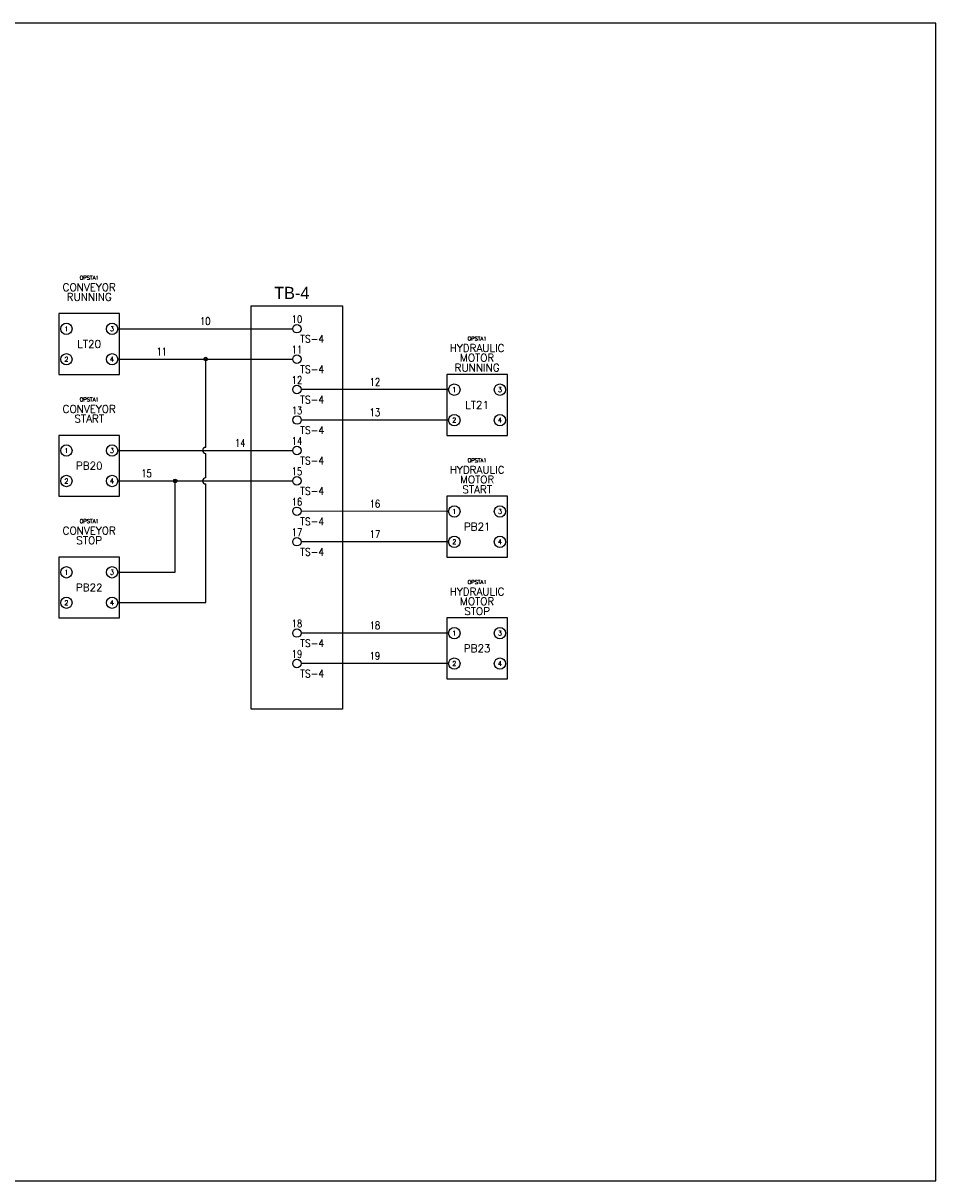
# Model space of a CAD drawing. Header units: inches. Extents: x 0 to 30, y 0 to 19.
# Tile 2 of 2: x 15 to 30, y 0 to 19. Entities that reach past the tile are written whole.
import ezdxf
from ezdxf.enums import TextEntityAlignment as Align

# ---------------------------------------------------------------- set-up
doc = ezdxf.new("R2010")
doc.units = ezdxf.units.IN
doc.header["$MEASUREMENT"] = 0
for name, color, linetype in [('DESC', 1, 'Continuous'), ('LOC', 140, 'Continuous'), ('PSYMS', 7, 'Continuous'), ('SYMS', 7, 'Continuous'), ('TAGS', 30, 'Continuous'), ('TERMS', 6, 'Continuous'), ('WIREFIXED', 6, 'Continuous'), ('WIREREF', 52, 'Continuous'), ('WIRES', 7, 'Continuous')]:
    doc.layers.add(name, color=color, linetype=linetype)
doc.layers.add('Viewports', color=3, linetype='Continuous', plot=False)
doc.styles.add('WD', font='romans.shx')

# ---------------------------------------------------------------- blocks, each defined once
blk = doc.blocks.new('HLT1G_2AD')
for centre in [(-0.414, -0.002), (0.336, -0.002), (-0.414, -0.502), (0.336, -0.502)]:
    blk.add_circle(centre, 0.0937)
at = {"layer": 'PSYMS'}
blk.add_lwpolyline([(-0.539, -0.752), (0.461, -0.752), (0.461, 0.248), (-0.539, 0.248)], close=True, dxfattribs=at)
at = {"style": 'WD'}
for tag, p in [('INST', (-0.039, 0.962)), ('LOC', (-0.039, 0.869))]:
    blk.add_attdef(tag, text='', height=0.0625, rotation=360, dxfattribs=at).set_placement(p, align=Align.TOP_CENTER)
for tag, p in [('DESC1', (-0.039, 0.619)), ('DESC2', (-0.039, 0.46)), ('DESC3', (-0.039, 0.297)), ('TAG1', (-0.039, -0.314))]:
    blk.add_attdef(tag, text='', height=0.125, rotation=360, dxfattribs=at).set_placement(p, align=Align.CENTER)
at = {"linetype": 'Continuous', "style": 'WD'}
for tag, p in [('TERM01', (-0.414, -0.002)), ('TERM03', (0.336, -0.002)), ('TERM02', (-0.414, -0.502)), ('TERM04', (0.336, -0.502))]:
    blk.add_attdef(tag, text='', height=0.0781, rotation=360, dxfattribs=at).set_placement(p, align=Align.MIDDLE)
at = {"style": 'WD', "flags": 1}
for tag, p in [('X4TERM01', (-0.507, -0.002)), ('WDBLKNAM', (-0.039, 0.176)), ('X1TERM03', (0.43, -0.002)), ('X4TERM02', (-0.507, -0.502)), ('X1TERM04', (0.43, -0.502))]:
    blk.add_attdef(tag, p, '', height=0.01, rotation=360, dxfattribs=at)
at = {"linetype": 'Continuous', "style": 'WD', "flags": 9}
blk.add_attdef('ASSYCODE', text='', height=0.01, dxfattribs=at).set_placement((0, 0.087), align=Align.CENTER)
at = {"style": 'WD', "flags": 9}
blk.add_attdef('FAMILY', text='', height=0.01, dxfattribs=at).set_placement((-0.002, 0.152), align=Align.CENTER)
at = {"linetype": 'Continuous', "style": 'WD', "flags": 1}
for tag, p in [('MFG', (0.003, 0.112)), ('CAT', (0.003, 0.131))]:
    blk.add_attdef(tag, text='', height=0.01, dxfattribs=at).set_placement(p, align=Align.MIDDLE)
blk = doc.blocks.new('HLT1R_2B3')
for centre in [(-0.414, -0.002), (0.336, -0.002), (-0.414, -0.502), (0.336, -0.502)]:
    blk.add_circle(centre, 0.0937)
at = {"layer": 'PSYMS'}
blk.add_lwpolyline([(-0.539, -0.752), (0.461, -0.752), (0.461, 0.248), (-0.539, 0.248)], close=True, dxfattribs=at)
at = {"style": 'WD'}
for tag, p in [('INST', (-0.039, 0.962)), ('LOC', (-0.039, 0.869))]:
    blk.add_attdef(tag, text='', height=0.0625, rotation=360, dxfattribs=at).set_placement(p, align=Align.TOP_CENTER)
for tag, p in [('DESC1', (-0.039, 0.619)), ('DESC2', (-0.039, 0.46)), ('DESC3', (-0.039, 0.297)), ('TAG1', (-0.039, -0.314))]:
    blk.add_attdef(tag, text='', height=0.125, rotation=360, dxfattribs=at).set_placement(p, align=Align.CENTER)
at = {"linetype": 'Continuous', "style": 'WD'}
for tag, p in [('TERM01', (-0.414, -0.002)), ('TERM03', (0.336, -0.002)), ('TERM02', (-0.414, -0.502)), ('TERM04', (0.336, -0.502))]:
    blk.add_attdef(tag, text='', height=0.0781, rotation=360, dxfattribs=at).set_placement(p, align=Align.MIDDLE)
at = {"style": 'WD', "flags": 1}
for tag, p in [('X4TERM01', (-0.507, -0.002)), ('WDBLKNAM', (-0.039, 0.176)), ('X1TERM03', (0.43, -0.002)), ('X4TERM02', (-0.507, -0.502)), ('X1TERM04', (0.43, -0.502))]:
    blk.add_attdef(tag, p, '', height=0.01, rotation=360, dxfattribs=at)
at = {"linetype": 'Continuous', "style": 'WD', "flags": 9}
blk.add_attdef('ASSYCODE', text='', height=0.01, dxfattribs=at).set_placement((-0.002, 0.089), align=Align.CENTER)
at = {"style": 'WD', "flags": 9}
blk.add_attdef('FAMILY', text='', height=0.01, dxfattribs=at).set_placement((-0.004, 0.152), align=Align.CENTER)
at = {"linetype": 'Continuous', "style": 'WD', "flags": 1}
for tag, p in [('CAT', (0.001, 0.131)), ('MFG', (0.001, 0.112))]:
    blk.add_attdef(tag, text='', height=0.01, dxfattribs=at).set_placement(p, align=Align.MIDDLE)
blk = doc.blocks.new('HPB11_2BA')
for centre in [(-0.414, -0.002), (0.336, -0.002), (-0.414, -0.502), (0.336, -0.502)]:
    blk.add_circle(centre, 0.0937)
at = {"layer": 'PSYMS'}
blk.add_lwpolyline([(-0.539, -0.752), (0.461, -0.752), (0.461, 0.248), (-0.539, 0.248)], close=True, dxfattribs=at)
at = {"style": 'WD'}
for tag, p in [('INST', (-0.039, 0.962)), ('LOC', (-0.039, 0.869))]:
    blk.add_attdef(tag, text='', height=0.0625, rotation=360, dxfattribs=at).set_placement(p, align=Align.TOP_CENTER)
for tag, p in [('DESC1', (-0.039, 0.619)), ('DESC2', (-0.039, 0.46)), ('DESC3', (-0.039, 0.297)), ('TAG1', (-0.039, -0.314))]:
    blk.add_attdef(tag, text='', height=0.125, rotation=360, dxfattribs=at).set_placement(p, align=Align.CENTER)
at = {"linetype": 'Continuous', "style": 'WD'}
for tag, p in [('TERM01', (-0.414, -0.002)), ('TERM03', (0.336, -0.002)), ('TERM02', (-0.414, -0.502)), ('TERM04', (0.336, -0.502))]:
    blk.add_attdef(tag, text='', height=0.0781, rotation=360, dxfattribs=at).set_placement(p, align=Align.MIDDLE)
at = {"style": 'WD', "flags": 1}
for tag, p in [('X4TERM01', (-0.507, -0.002)), ('WDBLKNAM', (-0.039, 0.176)), ('X1TERM03', (0.43, -0.002)), ('X4TERM02', (-0.507, -0.502)), ('X1TERM04', (0.43, -0.502))]:
    blk.add_attdef(tag, p, '', height=0.01, rotation=360, dxfattribs=at)
at = {"linetype": 'Continuous', "style": 'WD', "flags": 9}
for tag, p in [('ASSYCODE', (-0.006, 0.072)), ('MFG', (-0.008, 0.089)), ('CAT', (-0.006, 0.109))]:
    blk.add_attdef(tag, text='', height=0.01, dxfattribs=at).set_placement(p, align=Align.CENTER)
at = {"style": 'WD'}
for tag, p, flags in [('FAMILY', (-0.031, 0.153), 9), ('CONTACT', (-0.031, 0.136), 1)]:
    blk.add_attdef(tag, p, '', height=0.01, dxfattribs=dict(at, flags=flags))
blk = doc.blocks.new('HPB12_2C0')
for centre in [(-0.414, -0.002), (0.336, -0.002), (-0.414, -0.502), (0.336, -0.502)]:
    blk.add_circle(centre, 0.0937)
at = {"layer": 'PSYMS'}
blk.add_lwpolyline([(-0.539, -0.752), (0.461, -0.752), (0.461, 0.248), (-0.539, 0.248)], close=True, dxfattribs=at)
at = {"style": 'WD'}
for tag, p in [('INST', (-0.039, 0.962)), ('LOC', (-0.039, 0.869))]:
    blk.add_attdef(tag, text='', height=0.0625, rotation=360, dxfattribs=at).set_placement(p, align=Align.TOP_CENTER)
for tag, p in [('DESC1', (-0.039, 0.619)), ('DESC2', (-0.039, 0.46)), ('DESC3', (-0.039, 0.297)), ('TAG1', (-0.039, -0.314))]:
    blk.add_attdef(tag, text='', height=0.125, rotation=360, dxfattribs=at).set_placement(p, align=Align.CENTER)
at = {"linetype": 'Continuous', "style": 'WD'}
for tag, p in [('TERM01', (-0.414, -0.002)), ('TERM03', (0.336, -0.002)), ('TERM02', (-0.414, -0.502)), ('TERM04', (0.336, -0.502))]:
    blk.add_attdef(tag, text='', height=0.0781, rotation=360, dxfattribs=at).set_placement(p, align=Align.MIDDLE)
at = {"style": 'WD', "flags": 1}
for tag, p in [('X4TERM01', (-0.507, -0.002)), ('WDBLKNAM', (-0.039, 0.176)), ('X1TERM03', (0.43, -0.002)), ('X4TERM02', (-0.507, -0.502)), ('X1TERM04', (0.43, -0.502))]:
    blk.add_attdef(tag, p, '', height=0.01, rotation=360, dxfattribs=at)
at = {"linetype": 'Continuous', "style": 'WD', "flags": 9}
for tag, p in [('ASSYCODE', (-0.011, 0.078)), ('CAT', (-0.011, 0.112)), ('MFG', (-0.011, 0.095))]:
    blk.add_attdef(tag, text='', height=0.01, dxfattribs=at).set_placement(p, align=Align.CENTER)
at = {"style": 'WD', "flags": 9}
for tag, p in [('FAMILY', (-0.032, 0.153)), ('CONTACT', (-0.032, 0.137))]:
    blk.add_attdef(tag, p, '', height=0.01, dxfattribs=at)
blk = doc.blocks.new('HT0W02')
blk.add_circle((0, 0), 0.0699)
at = {"style": 'WD'}
for tag, p, width in [('INST', (0.062, 0.42), 0.7), ('LOC', (0.062, 0.25), 0.7), ('DESC1', (0.053, -0.385), 0.8)]:
    blk.add_attdef(tag, p, '', height=0.125, dxfattribs=dict(at, width=width))
at = {"linetype": 'Continuous', "style": 'WD', "width": 0.8, "flags": 8}
blk.add_attdef('WIRENO', text='', height=0.125, dxfattribs=at).set_placement((0, 0.094), align=Align.CENTER)
at = {"style": 'WD', "flags": 1}
for tag, p, height in [('X4TERM01', (-0.07, 0), 0.0125), ('X4TERMDESC01', (-0.055, -0.023), 0.025), ('X2TERMDESC01', (-0.006, 0.029), 0.025), ('X2TERM01', (0, 0.07), 0.0125), ('STRIPSEQ', (0, 0), 0.00125), ('X1TERMDESC01', (0.039, -0.003), 0.025), ('X1TERM01', (0.07, 0), 0.0125), ('LINKTERM', (0, -0.002), 0.00125), ('X8TERM01', (0, -0.07), 0.0125), ('X8TERMDESC01', (0, -0.054), 0.025)]:
    blk.add_attdef(tag, p, '', height=height, dxfattribs=at)
at = {"linetype": 'Continuous', "style": 'WD'}
for tag, p, height, width, flags in [('TAGSTRIP', (0.053, -0.229), 0.125, 0.9, 8), ('CAT', (0.213, -0.406), 0.109, 0.8, 1), ('DESC2', (0.053, -0.541), 0.125, 0.8, 8), ('DESC3', (0.053, -0.698), 0.125, 0.8, 8)]:
    blk.add_attdef(tag, p, '', height=height, dxfattribs=dict(at, width=width, flags=flags))
at = {"linetype": 'Continuous', "style": 'WD', "width": 0.8, "flags": 1}
blk.add_attdef('MFG', text='', height=0.109, dxfattribs=at).set_placement((0.088, -0.406), align=Align.RIGHT)
at = {"style": 'WD', "width": 0.7, "flags": 1}
blk.add_attdef('ASSYCODE', (0.062, -0.281), '', height=0.01, dxfattribs=at)
blk = doc.blocks.new('WD_WNH')
at = {"linetype": 'Continuous', "style": 'WD', "width": 0.8}
blk.add_attdef('WIRENO', text='', height=0.125, dxfattribs=at).set_placement((0, 0.062), align=Align.CENTER)
at = {"style": 'WD', "flags": 1}
for tag, p in [('W01USER', (0, 0.078)), ('W02USER', (0, 0.07)), ('W03USER', (0, 0.062)), ('W04USER', (0, 0.055)), ('W05USER', (0, 0.047)), ('W06USER', (0, 0.039)), ('W07USER', (0, 0.031)), ('W08USER', (0, 0.023)), ('W09USER', (0, 0.016)), ('W10USER', (0, 0.008))]:
    blk.add_attdef(tag, text='', height=0.005, dxfattribs=at).set_placement(p, align=Align.CENTER)
blk = doc.blocks.new('WDDOT')
for radius in [0.03, 0.0187, 0.00929]:
    blk.add_circle((0, 0), radius)

msp = doc.modelspace()

# ---------------------------------------------------------------- linework, layer by layer
msp.add_lwpolyline([(18.75, 14.375), (20.25, 14.375), (20.25, 7.75), (18.75, 7.75)], close=True)
at = {"layer": 'Viewports'}
msp.add_lwpolyline([(0, 0), (30, 0), (30, 19.02), (0, 19.02)], close=True, dxfattribs=at)
at = {"layer": 'WIRES'}
for p, q in [((16.555, 13.998), (19.43, 14)), ((16.555, 13.498), (18, 13.5)), ((18, 13.5), (19.43, 13.5)), ((18, 12.05), (18, 13.5)), ((21.993, 13), (19.57, 13)), ((21.993, 12.5), (19.57, 12.5)), ((16.555, 11.998), (19.43, 12)), ((18, 11.55), (18, 11.95)), ((16.555, 11.498), (17.5, 11.5)), ((17.5, 11.5), (19.43, 11.5)), ((17.5, 10), (17.5, 11.5)), ((18, 9.5), (18, 11.45)), ((21.993, 10.998), (19.57, 11)), ((21.993, 10.498), (19.57, 10.5)), ((16.555, 10), (17.5, 10)), ((16.555, 9.5), (18, 9.5)), ((21.993, 9), (19.57, 9)), ((21.993, 8.5), (19.57, 8.5))]:
    msp.add_line(p, q, dxfattribs=at)
for centre in [(18, 12), (18, 11.5)]:
    msp.add_arc(centre, 0.05, 90, 270, dxfattribs=at)

# ---------------------------------------------------------------- block references
at = {"layer": 'SYMS'}
ref = msp.add_blockref('HLT1G_2AD', (16.125, 14), dxfattribs=at)
ref.add_attrib('TERM01', '1', dxfattribs={"layer": 'TERMS', "linetype": 'Continuous', "height": 0.0781, "rotation": 360, "style": 'WD'}).set_placement((15.711, 13.998), align=Align.MIDDLE)
ref.add_attrib('TERM02', '2', dxfattribs={"layer": 'TERMS', "linetype": 'Continuous', "height": 0.0781, "rotation": 360, "style": 'WD'}).set_placement((15.711, 13.498), align=Align.MIDDLE)
ref.add_attrib('TERM03', '3', dxfattribs={"layer": 'TERMS', "linetype": 'Continuous', "height": 0.0781, "rotation": 360, "style": 'WD'}).set_placement((16.461, 13.998), align=Align.MIDDLE)
ref.add_attrib('TERM04', '4', dxfattribs={"layer": 'TERMS', "linetype": 'Continuous', "height": 0.0781, "rotation": 360, "style": 'WD'}).set_placement((16.461, 13.498), align=Align.MIDDLE)
ref.add_attrib('TAG1', 'LT20', dxfattribs={"layer": 'TAGS', "height": 0.125, "rotation": 360, "style": 'WD'}).set_placement((16.086, 13.686), align=Align.CENTER)
ref.add_attrib('DESC2', 'RUNNING', dxfattribs={"layer": 'DESC', "height": 0.125, "rotation": 360, "style": 'WD'}).set_placement((16.086, 14.46), align=Align.CENTER)
ref.add_attrib('DESC1', 'CONVEYOR', dxfattribs={"layer": 'DESC', "height": 0.125, "rotation": 360, "style": 'WD'}).set_placement((16.086, 14.619), align=Align.CENTER)
ref.add_attrib('LOC', 'OPSTA1', dxfattribs={"layer": 'LOC', "height": 0.0625, "rotation": 360, "style": 'WD'}).set_placement((16.086, 14.869), align=Align.TOP_CENTER)
ref = msp.add_blockref('HT0W02', (19.5, 14), dxfattribs=dict(at, rotation=359.9999992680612))
ref.add_attrib('WIRENO', '10', dxfattribs={"layer": 'WIREREF', "linetype": 'Continuous', "height": 0.125, "rotation": 360, "style": 'WD', "width": 0.8, "flags": 8}).set_placement((19.5, 14.094), align=Align.CENTER)
ref.add_attrib('TAGSTRIP', 'TS-4', (19.553, 13.771), dxfattribs={"layer": 'TAGS', "linetype": 'Continuous', "height": 0.125, "rotation": 360, "style": 'WD', "width": 0.9, "flags": 8})
ref = msp.add_blockref('HT0W02', (19.5, 13.5), dxfattribs=dict(at, rotation=359.9999992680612))
ref.add_attrib('WIRENO', '11', dxfattribs={"layer": 'WIREREF', "linetype": 'Continuous', "height": 0.125, "rotation": 360, "style": 'WD', "width": 0.8, "flags": 8}).set_placement((19.5, 13.594), align=Align.CENTER)
ref.add_attrib('TAGSTRIP', 'TS-4', (19.553, 13.271), dxfattribs={"layer": 'TAGS', "linetype": 'Continuous', "height": 0.125, "rotation": 360, "style": 'WD', "width": 0.9, "flags": 8})
ref = msp.add_blockref('HLT1R_2B3', (22.5, 13), dxfattribs=at)
ref.add_attrib('TERM01', '1', dxfattribs={"layer": 'TERMS', "linetype": 'Continuous', "height": 0.0781, "rotation": 360, "style": 'WD'}).set_placement((22.086, 12.998), align=Align.MIDDLE)
ref.add_attrib('TERM02', '2', dxfattribs={"layer": 'TERMS', "linetype": 'Continuous', "height": 0.0781, "rotation": 360, "style": 'WD'}).set_placement((22.086, 12.498), align=Align.MIDDLE)
ref.add_attrib('TERM03', '3', dxfattribs={"layer": 'TERMS', "linetype": 'Continuous', "height": 0.0781, "rotation": 360, "style": 'WD'}).set_placement((22.836, 12.998), align=Align.MIDDLE)
ref.add_attrib('TERM04', '4', dxfattribs={"layer": 'TERMS', "linetype": 'Continuous', "height": 0.0781, "rotation": 360, "style": 'WD'}).set_placement((22.836, 12.498), align=Align.MIDDLE)
ref.add_attrib('TAG1', 'LT21', dxfattribs={"layer": 'TAGS', "height": 0.125, "rotation": 360, "style": 'WD'}).set_placement((22.461, 12.686), align=Align.CENTER)
ref.add_attrib('DESC3', 'RUNNING', dxfattribs={"layer": 'DESC', "height": 0.125, "rotation": 360, "style": 'WD'}).set_placement((22.461, 13.297), align=Align.CENTER)
ref.add_attrib('DESC2', 'MOTOR', dxfattribs={"layer": 'DESC', "height": 0.125, "rotation": 360, "style": 'WD'}).set_placement((22.461, 13.46), align=Align.CENTER)
ref.add_attrib('DESC1', 'HYDRAULIC', dxfattribs={"layer": 'DESC', "height": 0.125, "rotation": 360, "style": 'WD'}).set_placement((22.461, 13.619), align=Align.CENTER)
ref.add_attrib('LOC', 'OPSTA1', dxfattribs={"layer": 'LOC', "height": 0.0625, "rotation": 360, "style": 'WD'}).set_placement((22.461, 13.869), align=Align.TOP_CENTER)
at = {"layer": 'SYMS', "rotation": 359.9999992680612}
for p in [(18, 13.5), (17.5, 11.5)]:
    msp.add_blockref('WDDOT', p, dxfattribs=at)
at = {"layer": 'SYMS'}
ref = msp.add_blockref('HT0W02', (19.5, 13), dxfattribs=dict(at, rotation=359.9999992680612))
ref.add_attrib('WIRENO', '12', dxfattribs={"layer": 'WIREREF', "linetype": 'Continuous', "height": 0.125, "rotation": 360, "style": 'WD', "width": 0.8, "flags": 8}).set_placement((19.5, 13.094), align=Align.CENTER)
ref.add_attrib('TAGSTRIP', 'TS-4', (19.553, 12.771), dxfattribs={"layer": 'TAGS', "linetype": 'Continuous', "height": 0.125, "rotation": 360, "style": 'WD', "width": 0.9, "flags": 8})
ref = msp.add_blockref('HPB11_2BA', (16.125, 12), dxfattribs=at)
ref.add_attrib('TERM01', '1', dxfattribs={"layer": 'TERMS', "linetype": 'Continuous', "height": 0.0781, "rotation": 360, "style": 'WD'}).set_placement((15.711, 11.998), align=Align.MIDDLE)
ref.add_attrib('TERM02', '2', dxfattribs={"layer": 'TERMS', "linetype": 'Continuous', "height": 0.0781, "rotation": 360, "style": 'WD'}).set_placement((15.711, 11.498), align=Align.MIDDLE)
ref.add_attrib('TERM03', '3', dxfattribs={"layer": 'TERMS', "linetype": 'Continuous', "height": 0.0781, "rotation": 360, "style": 'WD'}).set_placement((16.461, 11.998), align=Align.MIDDLE)
ref.add_attrib('TERM04', '4', dxfattribs={"layer": 'TERMS', "linetype": 'Continuous', "height": 0.0781, "rotation": 360, "style": 'WD'}).set_placement((16.461, 11.498), align=Align.MIDDLE)
ref.add_attrib('TAG1', 'PB20', dxfattribs={"layer": 'TAGS', "height": 0.125, "rotation": 360, "style": 'WD'}).set_placement((16.086, 11.686), align=Align.CENTER)
ref.add_attrib('DESC2', 'START', dxfattribs={"layer": 'DESC', "height": 0.125, "rotation": 360, "style": 'WD'}).set_placement((16.086, 12.46), align=Align.CENTER)
ref.add_attrib('DESC1', 'CONVEYOR', dxfattribs={"layer": 'DESC', "height": 0.125, "rotation": 360, "style": 'WD'}).set_placement((16.086, 12.619), align=Align.CENTER)
ref.add_attrib('LOC', 'OPSTA1', dxfattribs={"layer": 'LOC', "height": 0.0625, "rotation": 360, "style": 'WD'}).set_placement((16.086, 12.869), align=Align.TOP_CENTER)
ref = msp.add_blockref('HT0W02', (19.501, 12.5), dxfattribs=dict(at, rotation=359.9999992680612))
ref.add_attrib('WIRENO', '13', dxfattribs={"layer": 'WIREREF', "linetype": 'Continuous', "height": 0.125, "rotation": 360, "style": 'WD', "width": 0.8, "flags": 8}).set_placement((19.501, 12.594), align=Align.CENTER)
ref.add_attrib('TAGSTRIP', 'TS-4', (19.554, 12.271), dxfattribs={"layer": 'TAGS', "linetype": 'Continuous', "height": 0.125, "rotation": 360, "style": 'WD', "width": 0.9, "flags": 8})
ref = msp.add_blockref('HT0W02', (19.5, 12), dxfattribs=dict(at, rotation=359.9999992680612))
ref.add_attrib('WIRENO', '14', dxfattribs={"layer": 'WIREREF', "linetype": 'Continuous', "height": 0.125, "rotation": 360, "style": 'WD', "width": 0.8, "flags": 8}).set_placement((19.5, 12.094), align=Align.CENTER)
ref.add_attrib('TAGSTRIP', 'TS-4', (19.553, 11.771), dxfattribs={"layer": 'TAGS', "linetype": 'Continuous', "height": 0.125, "rotation": 360, "style": 'WD', "width": 0.9, "flags": 8})
ref = msp.add_blockref('HPB11_2BA', (22.5, 11), dxfattribs=at)
ref.add_attrib('TERM01', '1', dxfattribs={"layer": 'TERMS', "linetype": 'Continuous', "height": 0.0781, "rotation": 360, "style": 'WD'}).set_placement((22.087, 10.998), align=Align.MIDDLE)
ref.add_attrib('TERM02', '2', dxfattribs={"layer": 'TERMS', "linetype": 'Continuous', "height": 0.0781, "rotation": 360, "style": 'WD'}).set_placement((22.087, 10.498), align=Align.MIDDLE)
ref.add_attrib('TERM03', '3', dxfattribs={"layer": 'TERMS', "linetype": 'Continuous', "height": 0.0781, "rotation": 360, "style": 'WD'}).set_placement((22.837, 10.998), align=Align.MIDDLE)
ref.add_attrib('TERM04', '4', dxfattribs={"layer": 'TERMS', "linetype": 'Continuous', "height": 0.0781, "rotation": 360, "style": 'WD'}).set_placement((22.837, 10.498), align=Align.MIDDLE)
ref.add_attrib('TAG1', 'PB21', dxfattribs={"layer": 'TAGS', "height": 0.125, "rotation": 360, "style": 'WD'}).set_placement((22.462, 10.686), align=Align.CENTER)
ref.add_attrib('DESC3', 'START', dxfattribs={"layer": 'DESC', "height": 0.125, "rotation": 360, "style": 'WD'}).set_placement((22.462, 11.297), align=Align.CENTER)
ref.add_attrib('DESC2', 'MOTOR', dxfattribs={"layer": 'DESC', "height": 0.125, "rotation": 360, "style": 'WD'}).set_placement((22.462, 11.46), align=Align.CENTER)
ref.add_attrib('DESC1', 'HYDRAULIC', dxfattribs={"layer": 'DESC', "height": 0.125, "rotation": 360, "style": 'WD'}).set_placement((22.462, 11.619), align=Align.CENTER)
ref.add_attrib('LOC', 'OPSTA1', dxfattribs={"layer": 'LOC', "height": 0.0625, "rotation": 360, "style": 'WD'}).set_placement((22.462, 11.869), align=Align.TOP_CENTER)
ref = msp.add_blockref('HT0W02', (19.5, 11.5), dxfattribs=dict(at, rotation=359.9999992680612))
ref.add_attrib('WIRENO', '15', dxfattribs={"layer": 'WIREREF', "linetype": 'Continuous', "height": 0.125, "rotation": 360, "style": 'WD', "width": 0.8, "flags": 8}).set_placement((19.5, 11.594), align=Align.CENTER)
ref.add_attrib('TAGSTRIP', 'TS-4', (19.553, 11.271), dxfattribs={"layer": 'TAGS', "linetype": 'Continuous', "height": 0.125, "rotation": 360, "style": 'WD', "width": 0.9, "flags": 8})
ref = msp.add_blockref('HT0W02', (19.5, 11), dxfattribs=dict(at, rotation=359.9999992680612))
ref.add_attrib('WIRENO', '16', dxfattribs={"layer": 'WIREREF', "linetype": 'Continuous', "height": 0.125, "rotation": 360, "style": 'WD', "width": 0.8, "flags": 8}).set_placement((19.5, 11.094), align=Align.CENTER)
ref.add_attrib('TAGSTRIP', 'TS-4', (19.553, 10.771), dxfattribs={"layer": 'TAGS', "linetype": 'Continuous', "height": 0.125, "rotation": 360, "style": 'WD', "width": 0.9, "flags": 8})
ref = msp.add_blockref('HPB12_2C0', (16.125, 10), dxfattribs=at)
ref.add_attrib('TERM01', '1', dxfattribs={"layer": 'TERMS', "linetype": 'Continuous', "height": 0.0781, "rotation": 360, "style": 'WD'}).set_placement((15.711, 9.998), align=Align.MIDDLE)
ref.add_attrib('TERM02', '2', dxfattribs={"layer": 'TERMS', "linetype": 'Continuous', "height": 0.0781, "rotation": 360, "style": 'WD'}).set_placement((15.711, 9.498), align=Align.MIDDLE)
ref.add_attrib('TERM03', '3', dxfattribs={"layer": 'TERMS', "linetype": 'Continuous', "height": 0.0781, "rotation": 360, "style": 'WD'}).set_placement((16.461, 9.998), align=Align.MIDDLE)
ref.add_attrib('TERM04', '4', dxfattribs={"layer": 'TERMS', "linetype": 'Continuous', "height": 0.0781, "rotation": 360, "style": 'WD'}).set_placement((16.461, 9.498), align=Align.MIDDLE)
ref.add_attrib('TAG1', 'PB22', dxfattribs={"layer": 'TAGS', "height": 0.125, "rotation": 360, "style": 'WD'}).set_placement((16.086, 9.686), align=Align.CENTER)
ref.add_attrib('DESC2', 'STOP', dxfattribs={"layer": 'DESC', "height": 0.125, "rotation": 360, "style": 'WD'}).set_placement((16.086, 10.46), align=Align.CENTER)
ref.add_attrib('DESC1', 'CONVEYOR', dxfattribs={"layer": 'DESC', "height": 0.125, "rotation": 360, "style": 'WD'}).set_placement((16.086, 10.619), align=Align.CENTER)
ref.add_attrib('LOC', 'OPSTA1', dxfattribs={"layer": 'LOC', "height": 0.0625, "rotation": 360, "style": 'WD'}).set_placement((16.086, 10.869), align=Align.TOP_CENTER)
ref = msp.add_blockref('HT0W02', (19.5, 10.5), dxfattribs=dict(at, rotation=359.9999992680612))
ref.add_attrib('WIRENO', '17', dxfattribs={"layer": 'WIREREF', "linetype": 'Continuous', "height": 0.125, "rotation": 360, "style": 'WD', "width": 0.8, "flags": 8}).set_placement((19.5, 10.594), align=Align.CENTER)
ref.add_attrib('TAGSTRIP', 'TS-4', (19.553, 10.271), dxfattribs={"layer": 'TAGS', "linetype": 'Continuous', "height": 0.125, "rotation": 360, "style": 'WD', "width": 0.9, "flags": 8})
ref = msp.add_blockref('HPB12_2C0', (22.5, 9), dxfattribs=at)
ref.add_attrib('TERM01', '1', dxfattribs={"layer": 'TERMS', "linetype": 'Continuous', "height": 0.0781, "rotation": 360, "style": 'WD'}).set_placement((22.086, 8.998), align=Align.MIDDLE)
ref.add_attrib('TERM02', '2', dxfattribs={"layer": 'TERMS', "linetype": 'Continuous', "height": 0.0781, "rotation": 360, "style": 'WD'}).set_placement((22.086, 8.498), align=Align.MIDDLE)
ref.add_attrib('TERM03', '3', dxfattribs={"layer": 'TERMS', "linetype": 'Continuous', "height": 0.0781, "rotation": 360, "style": 'WD'}).set_placement((22.836, 8.998), align=Align.MIDDLE)
ref.add_attrib('TERM04', '4', dxfattribs={"layer": 'TERMS', "linetype": 'Continuous', "height": 0.0781, "rotation": 360, "style": 'WD'}).set_placement((22.836, 8.498), align=Align.MIDDLE)
ref.add_attrib('TAG1', 'PB23', dxfattribs={"layer": 'TAGS', "height": 0.125, "rotation": 360, "style": 'WD'}).set_placement((22.461, 8.686), align=Align.CENTER)
ref.add_attrib('DESC3', 'STOP', dxfattribs={"layer": 'DESC', "height": 0.125, "rotation": 360, "style": 'WD'}).set_placement((22.461, 9.297), align=Align.CENTER)
ref.add_attrib('DESC2', 'MOTOR', dxfattribs={"layer": 'DESC', "height": 0.125, "rotation": 360, "style": 'WD'}).set_placement((22.461, 9.46), align=Align.CENTER)
ref.add_attrib('DESC1', 'HYDRAULIC', dxfattribs={"layer": 'DESC', "height": 0.125, "rotation": 360, "style": 'WD'}).set_placement((22.461, 9.619), align=Align.CENTER)
ref.add_attrib('LOC', 'OPSTA1', dxfattribs={"layer": 'LOC', "height": 0.0625, "rotation": 360, "style": 'WD'}).set_placement((22.461, 9.869), align=Align.TOP_CENTER)
ref = msp.add_blockref('HT0W02', (19.5, 9), dxfattribs=dict(at, rotation=359.9999992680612))
ref.add_attrib('WIRENO', '18', dxfattribs={"layer": 'WIREREF', "linetype": 'Continuous', "height": 0.125, "rotation": 360, "style": 'WD', "width": 0.8, "flags": 8}).set_placement((19.5, 9.094), align=Align.CENTER)
ref.add_attrib('TAGSTRIP', 'TS-4', (19.553, 8.771), dxfattribs={"layer": 'TAGS', "linetype": 'Continuous', "height": 0.125, "rotation": 360, "style": 'WD', "width": 0.9, "flags": 8})
ref = msp.add_blockref('HT0W02', (19.5, 8.5), dxfattribs=dict(at, rotation=359.9999992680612))
ref.add_attrib('WIRENO', '19', dxfattribs={"layer": 'WIREREF', "linetype": 'Continuous', "height": 0.125, "rotation": 360, "style": 'WD', "width": 0.8, "flags": 8}).set_placement((19.5, 8.594), align=Align.CENTER)
ref.add_attrib('TAGSTRIP', 'TS-4', (19.553, 8.271), dxfattribs={"layer": 'TAGS', "linetype": 'Continuous', "height": 0.125, "rotation": 360, "style": 'WD', "width": 0.9, "flags": 8})
at = {"layer": 'WIREFIXED'}
ref = msp.add_blockref('WD_WNH', (17.993, 13.999), dxfattribs=dict(at, rotation=359.9999992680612))
ref.add_attrib('WIRENOF', '10', dxfattribs={"linetype": 'Continuous', "height": 0.125, "rotation": 360, "style": 'WD', "width": 0.8}).set_placement((17.993, 14.062), align=Align.CENTER)
ref = msp.add_blockref('WD_WNH', (17.278, 13.499), dxfattribs=dict(at, rotation=359.9999992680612))
ref.add_attrib('WIRENOF', '11', dxfattribs={"linetype": 'Continuous', "height": 0.125, "rotation": 360, "style": 'WD', "width": 0.8}).set_placement((17.278, 13.562), align=Align.CENTER)
ref = msp.add_blockref('WD_WNH', (20.781, 13), dxfattribs=dict(at, rotation=359.9999992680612))
ref.add_attrib('WIRENOF', '12', dxfattribs={"linetype": 'Continuous', "height": 0.125, "rotation": 360, "style": 'WD', "width": 0.8}).set_placement((20.781, 13.063), align=Align.CENTER)
ref = msp.add_blockref('WD_WNH', (20.781, 12.5), dxfattribs=dict(at, rotation=359.9999992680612))
ref.add_attrib('WIRENOF', '13', dxfattribs={"linetype": 'Continuous', "height": 0.125, "rotation": 360, "style": 'WD', "width": 0.8}).set_placement((20.781, 12.563), align=Align.CENTER)
ref = msp.add_blockref('WD_WNH', (18.568, 11.999), dxfattribs=dict(at, rotation=359.9999992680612))
ref.add_attrib('WIRENOF', '14', dxfattribs={"linetype": 'Continuous', "height": 0.125, "rotation": 360, "style": 'WD', "width": 0.8}).set_placement((18.568, 12.062), align=Align.CENTER)
ref = msp.add_blockref('WD_WNH', (17.028, 11.499), dxfattribs=dict(at, rotation=359.9999992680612))
ref.add_attrib('WIRENOF', '15', dxfattribs={"linetype": 'Continuous', "height": 0.125, "rotation": 360, "style": 'WD', "width": 0.8}).set_placement((17.028, 11.562), align=Align.CENTER)
ref = msp.add_blockref('WD_WNH', (20.781, 10.999), dxfattribs=dict(at, rotation=359.9999992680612))
ref.add_attrib('WIRENOF', '16', dxfattribs={"linetype": 'Continuous', "height": 0.125, "rotation": 360, "style": 'WD', "width": 0.8}).set_placement((20.781, 11.062), align=Align.CENTER)
ref = msp.add_blockref('WD_WNH', (20.781, 10.499), dxfattribs=dict(at, rotation=359.9999992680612))
ref.add_attrib('WIRENOF', '17', dxfattribs={"linetype": 'Continuous', "height": 0.125, "rotation": 360, "style": 'WD', "width": 0.8}).set_placement((20.781, 10.562), align=Align.CENTER)
ref = msp.add_blockref('WD_WNH', (20.781, 9), dxfattribs=dict(at, rotation=359.9999992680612))
ref.add_attrib('WIRENOF', '18', dxfattribs={"linetype": 'Continuous', "height": 0.125, "rotation": 360, "style": 'WD', "width": 0.8}).set_placement((20.781, 9.063), align=Align.CENTER)
ref = msp.add_blockref('WD_WNH', (20.781, 8.5), dxfattribs=dict(at, rotation=359.9999992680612))
ref.add_attrib('WIRENOF', '19', dxfattribs={"linetype": 'Continuous', "height": 0.125, "rotation": 360, "style": 'WD', "width": 0.8}).set_placement((20.781, 8.563), align=Align.CENTER)

# ---------------------------------------------------------------- texts
at = {"insert": (19.125, 14.688), "char_height": 0.2, "width": 1.375, "attachment_point": 1, "rotation": 360}
msp.add_mtext('TB-4', dxfattribs=at)

doc.saveas('drawing.dxf')
